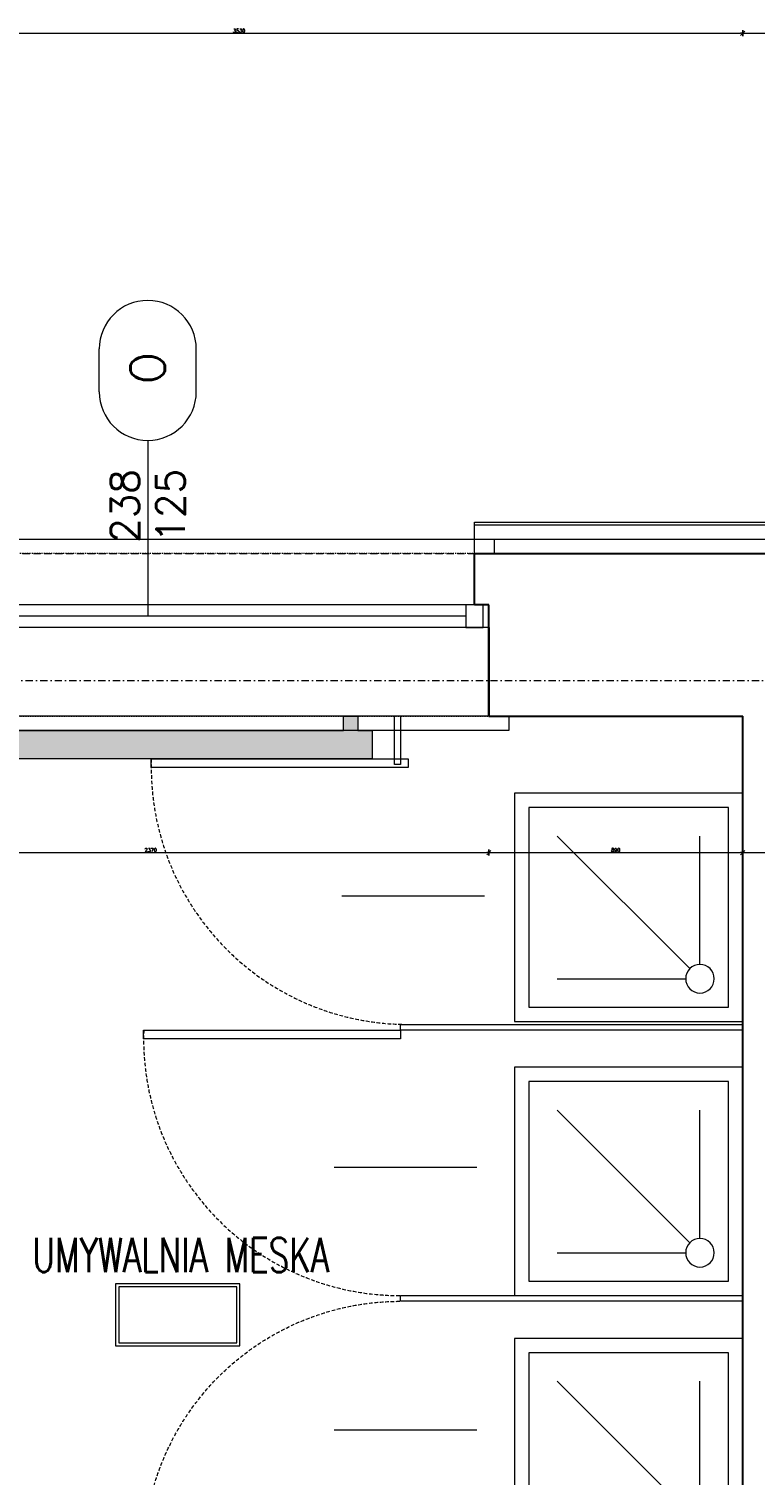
# Model space of a CAD drawing. Header units: millimetres. Extents: x -1893473 to 942156, y -568027 to 942944.
# Tile 175 of 256: x 149615 to 152160, y -496123 to -491057. Entities that reach past the tile are written whole.
import ezdxf
from ezdxf.enums import TextEntityAlignment as Align

# ---------------------------------------------------------------- set-up
doc = ezdxf.new("R2010")
doc.units = ezdxf.units.MM
doc.header["$LTSCALE"] = 0.2
for name, pattern in [('ACAD_ISO03W100', [30, 12, -18]), ('DASHDOT', [25.4, 12.7, -6.35, 0, -6.35]), ('HIDDEN', [9.525, 6.35, -3.175])]:
    doc.linetypes.add(name, pattern=pattern)
doc.layers.get('0').update_dxf_attribs({"lineweight": 0})
for name, color, linetype, lineweight in [('!! 0_ Istn-okna', 6, 'Continuous', 13), ('!! 0_ Istn-sciany', 7, 'Continuous', 30), ('!! 0_ Istn-widok', 1, 'Continuous', 15), ('!! 0_Istn-cienka', 4, 'Continuous', 9), ('!! 0_Opis_okna', 8, 'Continuous', 15), ('!! 0_Opis_pom', 9, 'Continuous', 13), ('!! 0_Osie', 1, 'DASHDOT', 13), ('!! 1_ tynk zewn  - nowy', 21, 'Continuous', 20), ('!! 1_OPIS POM NOWE', 140, 'Continuous', 5), ('!! 2 ZABUDOWA GK-MDF', 54, 'Continuous', 13), ('!! 2_ remont Ocieplenie', 4, 'ZIGZAG', 5), ('!! 2_Drzwi - nowe remont', 33, 'Continuous', 9), ('!! 2_LEGENDA', 253, 'Continuous', 13), ('!! 2_wypos-sanitarne', 240, 'Continuous', 9), ('!! wymiary osi', 250, 'Continuous', 9), ('P-Opis nadproża', 150, 'Continuous', 9), ('P-Osie', 1, 'DASHDOT', 18)]:
    doc.layers.add(name, color=color, linetype=linetype, lineweight=lineweight)
doc.layers.add('!! 0_Istn-grzejniki', color=7, linetype='Continuous', lineweight=0, plot=False)
doc.layers.add('Powierzchnia', color=140, linetype='Continuous', lineweight=5, plot=False)
doc.layers.add('!! 1_Wyburzenia', color=7, linetype='ACAD_ISO03W100', lineweight=13, true_color=0xff0505)
doc.styles.add('ARCHETYP', font='romans.shx', dxfattribs={"height": 15})
doc.styles.add('ARIAL', font='tahoma.ttf')
doc.styles.add('TXT', font='simplex.shx')
doc.linetypes.add('ZIGZAG', pattern='A,0.00254,-5.08,[131,ltypeshp.shx,S=5.08,R=0,X=-5.08,Y=0],-10.16,[131,ltypeshp.shx,S=5.08,R=180,X=5.08,Y=0],-5.08', length=20.32254)
doc.dimstyles.new('DIM50', dxfattribs={"dimscale": 5, "dimtxt": 2.5, "dimasz": 1.5, "dimexe": 0, "dimexo": 0, "dimgap": 0.5, "dimtad": 1, "dimdec": 4, "dimrnd": 0.5, "dimdsep": 46, "dimtxsty": 'TXT', "dimblk1": 'TICK1', "dimblk2": 'TICK1', "dimsah": 1, "dimcen": 0, "dimse1": 1, "dimse2": 1, "dimclrd": 1, "dimclre": 7, "dimclrt": 9, "dimadec": 0, "dimazin": 0, "dimtfac": 1, "dimtdec": 4, "dimtmove": 2, "dimatfit": 3, "dimldrblk": 'TICK1', "dimfxl": 1, "dimtolj": 1, "dimarcsym": 0})

# ---------------------------------------------------------------- blocks, each defined once
blk = doc.blocks.new('okno 2')
at = {"layer": '!! 0_ Istn-okna'}
for points in [[(48598.98, -198670.56), (48361.98, -198670.56)], [(48598.98, -198678.56), (48361.98, -198678.56)], [(48590.98, -198674.56), (48369.98, -198674.56)]]:
    blk.add_lwpolyline(points, dxfattribs=at)
for points in [[(48369.98, -198670.56), (48363.98, -198670.56), (48363.98, -198678.56), (48369.98, -198678.56)], [(48596.98, -198670.56), (48590.98, -198670.56), (48590.98, -198678.56), (48596.98, -198678.56)]]:
    blk.add_lwpolyline(points, close=True, dxfattribs=at)
at = {"layer": '!! 0_ Istn-sciany'}
for points in [[(48366.98, -198670.56), (48366.98, -198652.56)], [(48593.98, -198670.56), (48593.98, -198652.56)], [(48366.98, -198670.56), (48361.98, -198670.56)], [(48361.98, -198678.56), (48361.98, -198670.56)], [(48598.98, -198670.56), (48593.98, -198670.56)], [(48598.98, -198678.56), (48598.98, -198670.56)], [(48361.98, -198678.56), (48361.98, -198709.56)], [(48598.98, -198678.56), (48598.98, -198709.56)]]:
    blk.add_lwpolyline(points, dxfattribs=at)
at = {"layer": '!! 0_ Istn-widok'}
for points in [[(48359.98, -198647.56), (48600.98, -198647.56)], [(48359.98, -198652.56), (48359.98, -198647.56)], [(48600.98, -198652.56), (48600.98, -198647.56)], [(48354.98, -198709.56), (48354.98, -198714.56)], [(48605.98, -198709.56), (48605.98, -198714.56)], [(48605.98, -198714.56), (48354.98, -198714.56)]]:
    blk.add_lwpolyline(points, dxfattribs=at)
at = {"layer": '!! 0_Istn-cienka', "linetype": 'HIDDEN', "ltscale": 2}
for points in [[(48366.98, -198652.56), (48593.98, -198652.56)], [(48598.98, -198709.56), (48361.98, -198709.56)]]:
    blk.add_lwpolyline(points, dxfattribs=at)
blk = doc.blocks.new('BLOK OSI')
at = {"layer": 'P-Osie'}
blk.add_lwpolyline([(48624.31, -197562.09), (53810.61, -197562.09)], dxfattribs=at)
blk = doc.blocks.new('drzwi giszet')
blk.add_lwpolyline([(68617.39, -194499.27), (68617.39, -194409.27), (68620.39, -194409.27), (68620.39, -194499.27)], close=True)
blk.add_lwpolyline([(68572.43, -194476.09), (68572.43, -194526.09)])
at = {"linetype": 'HIDDEN'}
blk.add_arc((68617.39, -194499.27), 90, 88.0898, 180, dxfattribs=at)
blk = doc.blocks.new('prysznic')
at = {"layer": '!! 2_wypos-sanitarne'}
for points in [[(39554.32, -197588.58), (39634.32, -197588.58), (39634.32, -197668.58), (39554.32, -197668.58)], [(39559.32, -197593.58), (39629.32, -197593.58), (39629.32, -197663.58), (39559.32, -197663.58)]]:
    blk.add_lwpolyline(points, close=True, dxfattribs=at)
for points in [[(39569.32, -197603.58), (39614.32, -197603.58)], [(39615.78, -197607.12), (39569.32, -197653.58)], [(39619.32, -197608.58), (39619.32, -197653.58)]]:
    blk.add_lwpolyline(points, dxfattribs=at)
blk.add_circle((39619.32, -197603.58), 5, dxfattribs=at)
blk = doc.blocks.new('1_ok-opis')
blk.add_line((0, 111.61), (0, 50))
for points in [[(-17, 128.61), (-17, 143.61)], [(17, 128.61), (17, 143.61)]]:
    blk.add_lwpolyline(points)
for centre, start, end in [((0, 143.61), 0, 180), ((0, 128.61), 180, 0)]:
    blk.add_arc(centre, 17, start, end)
at = {"style": 'ARCHETYP'}
for tag, height, rotation, p in [('NR', 12, 90, (0, 136.9)), ('NR', 12, 270, (0, 136.9)), ('SZEROKOŚĆ', 10, 90, (-8, 78.29)), ('SZEROKOŚĆ', 10, 270, (8, 78.29)), ('WYSOKOŚĆ', 10, 270, (-8, 78.29)), ('WYSOKOŚĆ', 10, 90, (8, 78.29))]:
    blk.add_attdef(tag, text='', height=height, rotation=rotation, dxfattribs=at).set_placement(p, align=Align.MIDDLE)
blk = doc.blocks.new('TICK1')
at = {"color": 2}
blk.add_line((-1, -1), (1, 1), dxfattribs=at)
at = {"color": 0}
for p, q in [((0, 0), (-1, 0)), ((0, -1.4), (0, 1.4))]:
    blk.add_line(p, q, dxfattribs=at)
blk = doc.blocks.new('*D1297')
at = {"layer": '!! wymiary osi', "color": 1, "lineweight": -2, "transparency": 16777216}
blk.add_line((276827.2, -496971.6), (280342.2, -496971.6), dxfattribs=at)
at = {"layer": 'DEFPOINTS', "color": 0, "transparency": 16777216}
for p in [(280349.7, -496971.6), (276819.7, -499363.7), (280349.7, -499363.7)]:
    blk.add_point(p, dxfattribs=at)
at = {"layer": '!! wymiary osi', "color": 1, "lineweight": -2, "transparency": 16777216, "xscale": 7.5, "yscale": 7.5, "zscale": 7.5, "rotation": 180}
blk.add_blockref('TICK1', (276819.7, -496971.6), dxfattribs=at)
at = {"layer": '!! wymiary osi', "color": 1, "lineweight": -2, "transparency": 16777216, "xscale": 7.5, "yscale": 7.5, "zscale": 7.5}
blk.add_blockref('TICK1', (280349.7, -496971.6), dxfattribs=at)
at = {"layer": '!! wymiary osi', "color": 9, "transparency": 16777216, "insert": (278584.7, -496962.8), "char_height": 12.5, "attachment_point": 5, "style": 'TXT'}
blk.add_mtext('\\A1;3530', dxfattribs=at)
blk = doc.blocks.new('*D1298')
at = {"layer": '!! wymiary osi', "color": 1, "lineweight": -2, "transparency": 16777216}
blk.add_line((280357.2, -496971.6), (280672.2, -496971.6), dxfattribs=at)
at = {"layer": 'DEFPOINTS', "color": 0, "transparency": 16777216}
for p in [(280679.7, -496971.6), (280349.7, -499363.7), (280679.7, -499363.7)]:
    blk.add_point(p, dxfattribs=at)
at = {"layer": '!! wymiary osi', "color": 1, "lineweight": -2, "transparency": 16777216, "xscale": 7.5, "yscale": 7.5, "zscale": 7.5, "rotation": 180}
blk.add_blockref('TICK1', (280349.7, -496971.6), dxfattribs=at)
at = {"layer": '!! wymiary osi', "color": 1, "lineweight": -2, "transparency": 16777216, "xscale": 7.5, "yscale": 7.5, "zscale": 7.5}
blk.add_blockref('TICK1', (280679.7, -496971.6), dxfattribs=at)
at = {"layer": '!! wymiary osi', "color": 9, "transparency": 16777216, "insert": (280514.7, -496962.8), "char_height": 12.5, "attachment_point": 5, "style": 'TXT'}
blk.add_mtext('\\A1;330', dxfattribs=at)
blk = doc.blocks.new('*D1379')
at = {"layer": '!! wymiary osi', "color": 1, "lineweight": -2, "transparency": 16777216}
blk.add_line((277097.2, -499841.7), (279452.2, -499841.7), dxfattribs=at)
at = {"layer": 'DEFPOINTS', "color": 0, "transparency": 16777216}
for p in [(277089.7, -499475.5), (279459.7, -499475.5), (279459.7, -499841.7)]:
    blk.add_point(p, dxfattribs=at)
at = {"layer": '!! wymiary osi', "color": 1, "lineweight": -2, "transparency": 16777216, "xscale": 7.5, "yscale": 7.5, "zscale": 7.5, "rotation": 180}
blk.add_blockref('TICK1', (277089.7, -499841.7), dxfattribs=at)
at = {"layer": '!! wymiary osi', "color": 1, "lineweight": -2, "transparency": 16777216, "xscale": 7.5, "yscale": 7.5, "zscale": 7.5}
blk.add_blockref('TICK1', (279459.7, -499841.7), dxfattribs=at)
at = {"layer": '!! wymiary osi', "color": 9, "transparency": 16777216, "insert": (278274.7, -499833), "char_height": 12.5, "attachment_point": 5, "style": 'TXT'}
blk.add_mtext('\\A1;2370', dxfattribs=at)
blk = doc.blocks.new('*D1380')
at = {"layer": '!! wymiary osi', "color": 1, "lineweight": -2, "transparency": 16777216}
blk.add_line((279467.2, -499841.7), (280342.2, -499841.7), dxfattribs=at)
at = {"layer": 'DEFPOINTS', "color": 0, "transparency": 16777216}
for p in [(279459.7, -499475.5), (280349.7, -499475.5), (280349.7, -499841.7)]:
    blk.add_point(p, dxfattribs=at)
at = {"layer": '!! wymiary osi', "color": 1, "lineweight": -2, "transparency": 16777216, "xscale": 7.5, "yscale": 7.5, "zscale": 7.5, "rotation": 180}
blk.add_blockref('TICK1', (279459.7, -499841.7), dxfattribs=at)
at = {"layer": '!! wymiary osi', "color": 1, "lineweight": -2, "transparency": 16777216, "xscale": 7.5, "yscale": 7.5, "zscale": 7.5}
blk.add_blockref('TICK1', (280349.7, -499841.7), dxfattribs=at)
at = {"layer": '!! wymiary osi', "color": 9, "transparency": 16777216, "insert": (279904.7, -499833), "char_height": 12.5, "attachment_point": 5, "style": 'TXT'}
blk.add_mtext('\\A1;890', dxfattribs=at)
blk = doc.blocks.new('*D1381')
at = {"layer": '!! wymiary osi', "color": 1, "lineweight": -2, "transparency": 16777216}
blk.add_line((280357.2, -499841.7), (280672.2, -499841.7), dxfattribs=at)
at = {"layer": 'DEFPOINTS', "color": 0, "transparency": 16777216}
for p in [(280349.7, -499475.5), (280679.7, -499475.5), (280679.7, -499841.7)]:
    blk.add_point(p, dxfattribs=at)
at = {"layer": '!! wymiary osi', "color": 1, "lineweight": -2, "transparency": 16777216, "xscale": 7.5, "yscale": 7.5, "zscale": 7.5, "rotation": 180}
blk.add_blockref('TICK1', (280349.7, -499841.7), dxfattribs=at)
at = {"layer": '!! wymiary osi', "color": 1, "lineweight": -2, "transparency": 16777216, "xscale": 7.5, "yscale": 7.5, "zscale": 7.5}
blk.add_blockref('TICK1', (280679.7, -499841.7), dxfattribs=at)
at = {"layer": '!! wymiary osi', "color": 9, "transparency": 16777216, "insert": (280514.7, -499833), "char_height": 12.5, "attachment_point": 5, "style": 'TXT'}
blk.add_mtext('\\A1;330', dxfattribs=at)
blk = doc.blocks.new('*D1423')
at = {"layer": '!! wymiary osi', "color": 1, "lineweight": -2, "transparency": 16777216}
blk.add_line((277640.6, -499371.2), (277640.6, -502336.2), dxfattribs=at)
at = {"layer": 'DEFPOINTS', "color": 0, "transparency": 16777216}
for p in [(280349.7, -499363.7), (277640.6, -502343.7), (280349.7, -502343.7)]:
    blk.add_point(p, dxfattribs=at)
at = {"layer": '!! wymiary osi', "color": 1, "lineweight": -2, "transparency": 16777216, "xscale": 7.5, "yscale": 7.5, "zscale": 7.5}
for p, rotation in [((277640.6, -499363.7), 90), ((277640.6, -502343.7), 270)]:
    blk.add_blockref('TICK1', p, dxfattribs=dict(at, rotation=rotation))
at = {"layer": '!! wymiary osi', "color": 9, "transparency": 16777216, "insert": (277631.8, -500853.7), "char_height": 12.5, "attachment_point": 5, "rotation": 90, "style": 'TXT'}
blk.add_mtext('\\A1;2980', dxfattribs=at)
blk = doc.blocks.new('A$C2EB40A8D')
at = {"layer": '!! 0_Istn-grzejniki'}
h = blk.add_hatch(color=0, dxfattribs=at)
h.dxf.hatch_style = 1
h.paths.add_polyline_path([(-12900.168, 937.51397), (-12900.168, 887.51397), (-12850.168, 887.51397), (-12850.168, 787.51397), (-14450.168, 787.51397), (-14450.168, 887.51397), (-14400.168, 887.51397), (-14400.168, 937.51397), (-14350.168, 937.51397), (-14350.168, 887.51397), (-12950.168, 887.51397), (-12950.168, 937.51397)])
at = {"layer": '!! 0_ Istn-sciany'}
for points in [[(-12491.12989, 1507.51397), (-10751.12989, 1507.51397)], [(-12491.12989, 1507.51397), (-10751.12989, 1507.51397)], [(-12441.12989, 937.51397), (-12441.12989, 1317.51397)], [(-12441.12989, 937.51397), (-12441.12989, 1317.51397)], [(-12441.12989, 937.51397), (-11551.12989, 937.51397)], [(-11551.12989, -4492.48603), (-11551.12989, 937.51397)]]:
    blk.add_lwpolyline(points, dxfattribs=at)
at = {"layer": '!! 0_Istn-grzejniki'}
blk.add_lwpolyline([(-12900.168, 937.51397), (-12900.168, 887.51397), (-12850.168, 887.51397), (-12850.168, 787.51397), (-14450.168, 787.51397), (-14450.168, 887.51397), (-14400.168, 887.51397), (-14400.168, 937.51397), (-14350.168, 937.51397), (-14350.168, 887.51397), (-12950.168, 887.51397), (-12950.168, 937.51397)], close=True, dxfattribs=at)
at = {"layer": '!! 0_Opis_pom', "ltscale": 0.7}
for points in [[(-13749.02299, -1268.47649), (-13313.82299, -1268.47649), (-13313.82299, -1050.87649), (-13749.02299, -1050.87649)], [(-13738.14299, -1257.59649), (-13324.70299, -1257.59649), (-13324.70299, -1061.75649), (-13738.14299, -1061.75649)]]:
    blk.add_lwpolyline(points, close=True, dxfattribs=at)
at = {"layer": '!! 1_ tynk zewn  - nowy'}
for points in [[(-12491.12989, 1617.51397), (-10751.12989, 1617.51397)], [(-12491.12989, 1607.51397), (-10751.12989, 1607.51397)]]:
    blk.add_lwpolyline(points, dxfattribs=at)
at = {"layer": '!! 1_Wyburzenia'}
blk.add_lwpolyline([(-14811.12989, 937.51397), (-12441.12989, 937.51397), (-12441.12989, 1327.51397), (-12491.12989, 1327.51397), (-12491.12989, 1507.51397), (-14761.12989, 1507.51397), (-14761.12989, 1327.51397), (-14811.12989, 1327.51397)], close=True, dxfattribs=at)
at = {"layer": '!! 2 ZABUDOWA GK-MDF'}
for points in [[(-12751.12989, 937.51397), (-12751.12989, 767.51398), (-12771.12989, 767.51398), (-12771.12989, 937.51397)], [(-11551.12989, -162.48602), (-12751.12989, -162.48602), (-12751.12989, -142.48602), (-11551.12989, -142.48602)], [(-11551.12989, -1112.48601), (-12751.12989, -1112.48601), (-12751.12989, -1092.48601), (-11551.12989, -1092.48601)]]:
    blk.add_lwpolyline(points, dxfattribs=at)
at = {"layer": '!! 2_ remont Ocieplenie', "linetype": 'ZIGZAG', "ltscale": 0.75}
blk.add_lwpolyline([(-12491.12989, 1557.51397), (-10751.12989, 1557.51397)], dxfattribs=at)
at = {"layer": '!! 2_LEGENDA'}
blk.add_lwpolyline([(-12491.12989, 1494.21968), (-12491.12989, 1617.51397)], dxfattribs=at)
at = {"layer": 'Powierzchnia'}
blk.add_lwpolyline([(-15081.12989, -3143.51903), (-13851.12989, -3143.51241), (-13831.12989, -2042.48603), (-11551.12988, -2042.48603), (-11551.12988, 937.51397), (-15081.12989, 937.51397)], close=True, dxfattribs=at)
at = {"layer": '!! 0_Opis_okna'}
ref = blk.add_blockref('1_ok-opis', (-13636.45273, 787.51397), dxfattribs=dict(at, xscale=10, yscale=10, zscale=10))
ref.add_attrib('WYSOKOŚĆ', '125', dxfattribs={"layer": '0', "height": 100, "rotation": 90, "style": 'ARCHETYP'}).set_placement((-13556.45273, 1674.71806), align=Align.MIDDLE)
ref.add_attrib('SZEROKOŚĆ', '238', dxfattribs={"layer": '0', "height": 100, "rotation": 90, "style": 'ARCHETYP'}).set_placement((-13716.45273, 1673.68717), align=Align.MIDDLE)
ref.add_attrib('NR', 'O', dxfattribs={"layer": '0', "height": 120, "rotation": 90, "style": 'ARCHETYP'}).set_placement((-13636.45273, 2156.52842), align=Align.MIDDLE)
at = {"layer": '!! 0_Osie', "xscale": 10, "yscale": 10, "zscale": 10}
blk.add_blockref('BLOK OSI', (-516748.24414, 1976683.397), dxfattribs=at)
at = {"layer": '!! 1_Wyburzenia', "xscale": 10, "yscale": 10, "zscale": 10}
blk.add_blockref('okno 2', (-498430.94704, 1988033.12502), dxfattribs=at)
at = {"layer": '!! 2_Drzwi - nowe remont', "yscale": 10, "zscale": 10}
for p, xscale, rotation in [((-1957716.97375, -685416.3824), 10, 89.99999999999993), ((-1957743.78465, -686366.3824), 10, 89.99999999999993), ((-1957743.78464, 684161.41038), -10, 90)]:
    blk.add_blockref('drzwi giszet', p, dxfattribs=dict(at, xscale=xscale, rotation=rotation))
at = {"layer": '!! 2_wypos-sanitarne', "xscale": -10, "yscale": 10, "zscale": 10, "rotation": 180}
for p in [(-407894.29793, -1976018.30751), (-407894.29793, -1976978.30751), (-407894.29791, -1977928.30773)]:
    blk.add_blockref('prysznic', p, dxfattribs=at)
at = {"xscale": 10, "yscale": 10, "zscale": 10}
blk.add_blockref('okno 2', (-498430.94704, 1988033.12502), dxfattribs=at)
at = {"layer": '!! 0_Opis_pom', "ltscale": 0.7, "style": 'TXT', "width": 0.7}
blk.add_text('UMYWALNIA MESKA', height=120, dxfattribs=at).set_placement((-13520.27167, -1010.41336), align=Align.CENTER)
at = {"layer": '!! 0_Opis_pom', "ltscale": 0.7, "style": 'ARIAL'}
for tag, p in [('B1,21', (-891.77727, 31796.97458)), ('A1,16', (-13651.31084, 31587.95236)), ('B1/17', (-9701.43347, 31565.05244)), ('B1,19', (-5798.61305, 31587.22944)), ('1,23', (10805.41388, 31565.05244)), ('1,22', (4526.58954, 31507.65132)), ('A1,1', (-16866.13618, 31459.3792)), ('B1,18', (-7791.62894, 31330.08444)), ('B1,20', (-2961.4347, 31167.05787)), ('A1,6', (-19287.17717, 30923.71998)), ('B1,1', (14135.63445, 30913.92963)), ('B1,3', (17346.74696, 30023.81022)), ('B1,4', (29817.71501, 29157.67457)), ('A1,5', (-23454.5385, 28820.77901)), ('A1,2', (-17502.57721, 28602.57524)), ('B1,2D', (2616.16402, 28559.52261)), ('A1,15', (-13651.31084, 28261.46046)), ('B1,4', (29883.58177, 28158.35876)), ('B1,2B', (18801.54781, 27650.12382)), ('B1,2A', (13086.7373, 27376.04393)), ('A1,3', (-16846.27912, 25980.40356)), ('B1,8', (9089.53994, 25356.27639)), ('B1,6', (31915.87888, 23754.79829)), ('A1,4', (-24010.17576, 23559.17399)), ('B1,14', (-11621.32288, 23261.44183)), ('B1,13', (-3080.55208, 22924.09997)), ('B1,5', (29245.49088, 22896.69268)), ('B1,10', (3982.60923, 22874.21277)), ('B1,9', (5634.43488, 22623.92098)), ('B1,2C', (13327.26639, 22378.5328)), ('B1,7', (16398.41175, 22348.28836)), ('B1,11', (5553.20442, 20939.83877)), ('B1,12', (3693.27174, 20628.72148)), ('C1,3', (5969.08376, 16336.01084)), ('C1,2', (11955.93711, 11671.55655)), ('C1,1', (15659.17205, 11415.94196)), ('C1,4', (5140.00888, 9205.5831)), ('C1,5', (5680.4486, 6154.54995)), ('C1,10', (16327.05085, 6080.66085)), ('C1,9', (16526.57171, 3173.45283)), ('C1,6', (6367.37903, 2771.84181)), ('D0,18', (-1981.87701, -110.73158)), ('D0,7', (-13531.42299, -1159.67649)), ('C1,7', (7275.77161, -1303.00991)), ('D0,17', (2064.87671, -1345.69113)), ('D0,3', (-9324.21674, -1442.63631)), ('D0,6', (-17529.61851, -1957.37463)), ('D0,10', (-21369.4432, -2140.60378)), ('D,09', (-12990.08379, -2746.32902)), ('D0,2', (-5516.19514, -3101.87722)), ('D0,16', (2266.73061, -3284.15369)), ('D0,8', (-14357.79539, -3567.69719)), ('D0,5', (-10461.54478, -3629.26575)), ('D0,4', (-8396.53404, -4353.7937)), ('D0,15', (1974.41895, -5205.84774)), ('D0,1', (-5633.49598, -5662.48534)), ('D0,11', (-23334.09291, -6045.78706)), ('D0,12', (-22436.85763, -9302.9678)), ('D0,13', (-22436.85763, -11581.16526)), ('D0,14', (-13645.94445, -11884.57769))]:
    blk.add_attdef(tag, text='', height=119.68, dxfattribs=at).set_placement(p, align=Align.MIDDLE_CENTER)
at = {"layer": '!! 1_OPIS POM NOWE', "style": 'ARIAL'}
for tag, p in [('C1.7A', (7769.3756, 685.765)), ('C1.7C', (7655.80151, -2045.04756)), ('C1.8B', (10935.93068, -2107.41983)), ('C1.8A', (13897.39715, -2120.69016)), ('C1.7B', (8274.43201, -3270.18959)), ('E1.2', (16701.02923, -5331.07351)), ('E1.5E', (21974.23379, -5463.99012)), ('E1.5D', (24989.27391, -5785.36474)), ('E1.1', (8357.81567, -5851.01076)), ('E1.5C', (25222.53959, -6394.64172)), ('E1.5B', (27694.70831, -7009.86571)), ('E1.6', (5279.46063, -8141.28746)), ('E1.5A', (25547.9555, -8495.18994)), ('E1.5F', (22414.7084, -9822.66389)), ('E1.5G', (23977.19473, -9792.46695)), ('E1,4', (13935.69867, -10458.20073)), ('E1.5L', (28030.8296, -11267.7725)), ('E1.3', (5639.18862, -11994.01941)), ('E1.5H', (23988.49716, -12231.38049)), ('E1.5K', (27714.73934, -12977.98364)), ('E1.5I', (22290.68736, -13989.9049)), ('E1.5J', (27095.71534, -16088.17469))]:
    blk.add_attdef(tag, text='', height=119.68, dxfattribs=at).set_placement(p, align=Align.MIDDLE_CENTER)
at = {"layer": '!! wymiary osi'}
for base, p1, p2, picture, middle in [((-11551.12989, 3329.67926), (-15081.12989, 937.51397), (-11551.12989, 937.51397), '*D1297', (-13316.12989, 3338.42926)), ((-11221.12989, 3329.67926), (-11551.12989, 937.51397), (-11221.12989, 937.51397), '*D1298', (-11386.12989, 3338.42926)), ((-12441.12989, 459.5194), (-14811.12989, 825.75431), (-12441.12989, 825.75431), '*D1379', (-13626.12989, 468.2694)), ((-11551.12989, 459.5194), (-12441.12989, 825.75431), (-11551.12989, 825.75431), '*D1380', (-11996.12989, 468.2694)), ((-11221.12989, 459.5194), (-11551.12989, 825.75431), (-11221.12989, 825.75431), '*D1381', (-11386.12989, 468.2694))]:
    dim = blk.add_linear_dim(base=base, p1=p1, p2=p2, dimstyle='DIM50', dxfattribs=at)
    dim.commit()
    dim.dimension.update_dxf_attribs({"geometry": picture, "text_midpoint": middle, "insert": (-291900.79406, 500301.26018)})
dim = blk.add_linear_dim(base=(-14260.20949, -2042.48623), p1=(-11551.12989, 937.51397), p2=(-11551.12988, -2042.48623), angle=90, dimstyle='DIM50', dxfattribs=at)
dim.commit()
dim.dimension.update_dxf_attribs({"geometry": '*D1423', "text_midpoint": (-14268.95949, -552.48613), "insert": (-291900.79406, 500301.26018)})

msp = doc.modelspace()

# ---------------------------------------------------------------- block references
at = {"layer": 'P-Opis nadproża', "color": 4}
msp.add_blockref('A$C2EB40A8D', (163667.94092, -494401.63474), dxfattribs=at)

doc.saveas('drawing.dxf')
